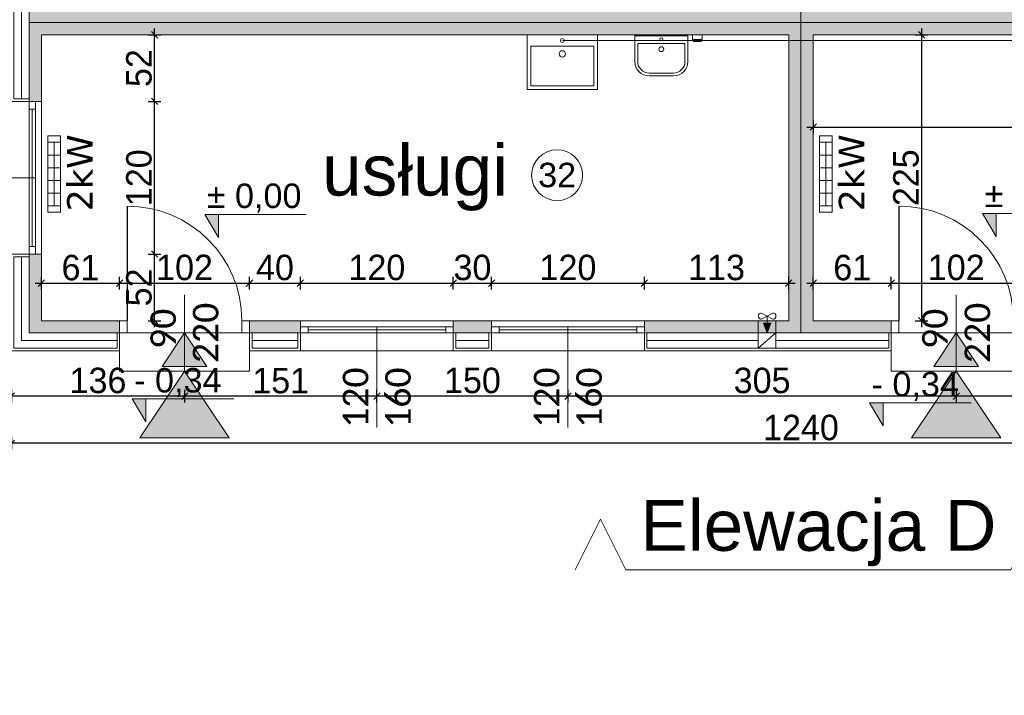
# Model space of a CAD drawing. Header units: millimetres. Extents: x 1962 to 3194, y -795 to -219.
# Tile 114 of 256: x 2515.52 to 2523.25, y -578.22 to -572.91. Entities that reach past the tile are written whole.
import ezdxf

# ---------------------------------------------------------------- set-up
doc = ezdxf.new("R2010")
doc.units = ezdxf.units.MM
doc.layers.get('0').update_dxf_attribs({"lineweight": 5})
doc.layers.get('Defpoints').update_dxf_attribs({"lineweight": 9})
for name, color, linetype, lineweight in [('A_hatch nawierzchnia', 253, 'Continuous', 9), ('A_obiekty kontenery', 152, 'Continuous', 9), ('A_obiekty kontenery elewacja', 62, 'Continuous', 9), ('A_obiekty kontenery izolacja', 213, 'BATTING', 9), ('A_obiekty kontenery opisy', 142, 'Continuous', 9), ('A_widok', 142, 'Continuous', 9), ('A_wymiary detale', 82, 'Continuous', 9), ('A_wyposażenie armatura sanitarna', 132, 'Continuous', 9), ('A_wyposażenie grzejniki elektr.', 22, 'Continuous', 9), ('A_wyposażenie kanalizacja', 32, 'Continuous', 9), ('A_wyposażenie stolarka', 16, 'Continuous', 9), ('A_wyposażenie wentylacja i klimatyzacja', 95, 'Continuous', 9)]:
    doc.layers.add(name, color=color, linetype=linetype, lineweight=lineweight)
doc.styles.get("Standard").update_dxf_attribs({"font": 'arial.ttf'})
doc.styles.add('wymiary pzt', font='txt')
doc.linetypes.add('BATTING', pattern='A,0.00254,-2.54,[134,ltypeshp.shx,S=2.54,R=0,X=-2.54,Y=0],-5.08,[134,ltypeshp.shx,S=2.54,R=180,X=2.54,Y=0],-2.54', length=10.16254)
doc.dimstyles.new('wymiary detale', dxfattribs={"dimtxt": 0.2, "dimasz": 0.05, "dimexe": 0.05, "dimexo": 0, "dimgap": 0.02, "dimtad": 1, "dimdec": 0, "dimlfac": 100, "dimzin": 0, "dimtxsty": 'wymiary pzt', "dimblk": 'OBLIQUE', "dimcen": 0.1, "dimdle": 0.05, "dimadec": 1, "dimazin": 0, "dimtfac": 1, "dimtmove": 0, "dimatfit": 3, "dimfxl": 0, "dimarcsym": 0})
pattern_1 = [(0, (0, 0), (0, 6.985), [5.08, -1.905]), (90, (0, 0), (-6.985, 4e-16), [5.08, -1.905])]

# ---------------------------------------------------------------- blocks, each defined once
blk = doc.blocks.new('zw$5BF2')
at = {"layer": 'A_obiekty kontenery opisy'}
h = blk.add_hatch(color=256, dxfattribs=at)
h.dxf.hatch_style = 1
h.paths.add_polyline_path([(-0.75, 0.5), (0, 0), (-0.75, -0.5)])
blk.add_lwpolyline([(-0.75, 0.5), (0, 0), (-0.75, -0.5)], close=True, dxfattribs=at)
blk = doc.blocks.new('zw$281D')
at = {"layer": 'A_wyposażenie armatura sanitarna'}
for p, q in [((-0.3203, -0.0375), (-0.3203, 0)), ((-0.3203, 0), (-0.2453, 0)), ((-0.2453, -0.0375), (-0.2453, 0)), ((0.2078, 0), (-0.2078, 0)), ((-0.2078, -0.21), (-0.2078, 0)), ((0.2078, -0.21), (0.2078, 0)), ((-0.3053, -0.0375), (-0.2603, -0.0375)), ((-0.3053, -0.0525), (-0.2603, -0.0525)), ((0.2078, -0.0075), (-0.2078, -0.0075)), ((0.1853, -0.0675), (-0.1853, -0.0675)), ((-0.1853, -0.21), (-0.1853, -0.0675)), ((0.1853, -0.21), (0.1853, -0.0675)), ((0.0953, -0.3), (-0.0953, -0.3)), ((0.0953, -0.3225), (-0.0953, -0.3225))]:
    blk.add_line(p, q, dxfattribs=at)
for centre, radius in [((0, -0.0338), 0.0112), ((0, -0.1125), 0.0188)]:
    blk.add_circle(centre, radius, dxfattribs=at)
for centre, radius, start, end in [((-0.3053, -0.0225), 0.015, 180, 270), ((-0.3053, -0.0375), 0.015, 180, 270), ((-0.2603, -0.0225), 0.015, 270, 0), ((-0.2603, -0.0375), 0.015, 270, 0), ((-0.0953, -0.21), 0.1125, 180, 270), ((-0.0953, -0.21), 0.09, 180, 270), ((0.0953, -0.21), 0.1125, 270, 0), ((0.0953, -0.21), 0.09, 270, 0)]:
    blk.add_arc(centre, radius, start, end, dxfattribs=at)
blk = doc.blocks.new('zw$6279')
at = {"layer": 'A_wyposażenie armatura sanitarna'}
for p, q in [((-0.2771, 0), (0.2771, 0)), ((-0.2771, -0.43), (-0.2771, 0)), ((0.2771, -0.43), (0.2771, 0)), ((-0.2471, -0.09), (0.2471, -0.09)), ((-0.2471, -0.4), (-0.2471, -0.09)), ((0.2471, -0.4), (0.2471, -0.09)), ((-0.2771, -0.43), (0.2771, -0.43)), ((-0.2471, -0.4), (0.2471, -0.4))]:
    blk.add_line(p, q, dxfattribs=at)
for centre, radius in [((0, -0.045), 0.015), ((0, -0.15), 0.025)]:
    blk.add_circle(centre, radius, dxfattribs=at)
blk = doc.blocks.new('zw$A959')
at = {"layer": 'A_wyposażenie wentylacja i klimatyzacja'}
h = blk.add_hatch(color=256, dxfattribs=at)
h.dxf.hatch_style = 1
h.paths.add_polyline_path([(-0.0983, -0.0187), (-0.07, -0.0187), (-0.0417, -0.0187), (-0.07, -0.096)])
for p, q in [((-0.07, 0.036), (-0.1095, 0.0566)), ((-0.07, 0.036), (-0.1095, 0.0154)), ((-0.07, 0.036), (-0.0305, 0.0566)), ((-0.07, 0.036), (-0.07, -0.0187)), ((-0.07, 0.036), (-0.0305, 0.0154)), ((-0.14, -0.096), (0, -0.096)), ((-0.14, -0.216), (0, -0.096))]:
    blk.add_line(p, q, dxfattribs=at)
blk.add_lwpolyline([(-0.14, -0.216), (0, -0.216), (0, 0), (-0.14, 0)], close=True, dxfattribs=at)
for points in [[(-0.07, -0.096), (-0.0983, -0.0187), (-0.07, -0.0187)], [(-0.07, -0.096), (-0.0417, -0.0187), (-0.07, -0.0187)]]:
    blk.add_lwpolyline(points, dxfattribs=at)
for centre, radius, start, end in [((-0.116, 0.036), 0.024, 133.81395, 226.18605), ((-0.1188, 0.0389), 0.02, 62.44719, 133.81395), ((-0.1188, 0.0331), 0.02, 226.18605, 297.55281), ((-0.0212, 0.0389), 0.02, 46.18605, 117.55281), ((-0.0212, 0.0331), 0.02, 242.44719, 313.81395), ((-0.024, 0.036), 0.024, 313.81395, 46.18605)]:
    blk.add_arc(centre, radius, start, end, dxfattribs=at)
blk = doc.blocks.new('zw$7565')
at = {"layer": 'A_wyposażenie grzejniki elektr.'}
for p, q in [((0, 0.25), (0.1, 0.25)), ((0.05, 0.25), (0.05, -0.25)), ((0, 0.15), (0.1, 0.15)), ((0, 0.05), (0.1, 0.05)), ((0, -0.05), (0.1, -0.05)), ((0, -0.15), (0.1, -0.15)), ((0, -0.25), (0.1, -0.25))]:
    blk.add_line(p, q, dxfattribs=at)
blk.add_lwpolyline([(0, -0.3), (0.1, -0.3), (0.1, 0.3), (0, 0.3)], close=True, dxfattribs=at)
at = {"layer": 'A_wyposażenie grzejniki elektr.', "insert": (0.2512, 0.01), "char_height": 0.2, "width": 0.872235, "attachment_point": 5, "rotation": 90, "style": 'wymiary pzt'}
blk.add_mtext('{\\fVerdana|b0|i0|c238|p34;2kW}', dxfattribs=at)
blk = doc.blocks.new('zw$EC30')
at = {"layer": 'A_hatch nawierzchnia'}
h = blk.add_hatch(color=256, dxfattribs=at)
h.dxf.hatch_style = 1
h.paths.add_polyline_path([(-12.256, -45.99), (-6.198, -45.99), (-6.198, -45.894), (-12.16, -45.894), (-12.16, -45.236), (-12.256, -45.236)])
h = blk.add_hatch(color=256, dxfattribs=at)
h.dxf.hatch_style = 1
h.paths.add_polyline_path([(-0.14, -45.99), (-0.14, -45.686), (-0.236, -45.686), (-0.236, -45.894), (-6.198, -45.894), (-6.198, -45.99)])
h = blk.add_hatch(color=256, dxfattribs=at)
h.dxf.hatch_style = 1
h.paths.add_polyline_path([(-12.256, -46.609), (-12.256, -45.99), (-6.198, -45.99), (-6.198, -48.428), (-7.427, -48.428), (-7.427, -48.332), (-6.294, -48.332), (-6.294, -46.086), (-12.16, -46.086), (-12.16, -46.609)])
h.paths.add_polyline_path([(-12.16, -48.332), (-11.547, -48.332), (-11.547, -48.428), (-12.256, -48.428), (-12.256, -47.809), (-12.16, -47.809)])
h = blk.add_hatch(color=256, dxfattribs=at)
h.dxf.hatch_style = 1
h.paths.add_polyline_path([(-6.198, -48.428), (-6.198, -45.99), (-0.14, -45.99), (-0.14, -48.428), (-1.369, -48.428), (-1.369, -48.332), (-0.236, -48.332), (-0.236, -46.086), (-6.102, -46.086), (-6.102, -48.332), (-5.489, -48.332), (-5.489, -48.428)])
h = blk.add_hatch(color=256, dxfattribs=at)
h.dxf.hatch_style = 1
h.paths.add_polyline_path([(-10.127, -48.428), (-10.127, -48.332), (-10.527, -48.332), (-10.527, -48.428)])
h = blk.add_hatch(color=256, dxfattribs=at)
h.dxf.hatch_style = 1
h.paths.add_polyline_path([(-8.627, -48.428), (-8.627, -48.332), (-8.927, -48.332), (-8.927, -48.428)])
at = {"layer": 'A_obiekty kontenery'}
for p, q in [((-12.16, -46.609), (-12.256, -46.609)), ((-12.16, -46.609), (-12.16, -47.809)), ((-12.16, -47.809), (-12.256, -47.809)), ((-11.547, -48.428), (-11.547, -48.332)), ((-11.547, -48.332), (-11.547, -48.428)), ((-10.527, -48.428), (-10.527, -48.332)), ((-10.527, -48.332), (-10.527, -48.428)), ((-10.127, -48.332), (-10.127, -48.428)), ((-8.927, -48.332), (-8.927, -48.428)), ((-8.627, -48.332), (-8.627, -48.428)), ((-7.427, -48.332), (-7.427, -48.428)), ((-5.489, -48.428), (-5.489, -48.332)), ((-5.489, -48.332), (-5.489, -48.428)), ((-10.127, -48.568), (-8.927, -48.568)), ((-8.627, -48.568), (-7.427, -48.568))]:
    blk.add_line(p, q, dxfattribs=at)
for points in [[(-6.198, -43.648), (-6.198, -43.552), (-12.256, -43.552), (-12.256, -45.99), (-6.198, -45.99), (-6.198, -45.894)], [(-6.198, -45.894), (-6.198, -45.99), (-0.14, -45.99), (-0.14, -43.552), (-3.988, -43.552)], [(-10.527, -48.332), (-6.294, -48.332), (-6.294, -46.086), (-12.16, -46.086), (-12.16, -46.609)], [(-4.469, -48.332), (-0.236, -48.332), (-0.236, -46.086), (-6.102, -46.086), (-6.102, -48.332), (-5.489, -48.332)], [(-12.16, -47.809), (-12.16, -48.332), (-11.547, -48.332)]]:
    blk.add_lwpolyline(points, dxfattribs=at)
for points in [[(-12.256, -48.428), (-6.198, -48.428), (-6.198, -45.99), (-12.256, -45.99)], [(-6.198, -48.428), (-0.14, -48.428), (-0.14, -45.99), (-6.198, -45.99)], [(-11.547, -48.428), (-10.527, -48.428), (-10.527, -48.728), (-11.547, -48.728)], [(-5.489, -48.428), (-4.469, -48.428), (-4.469, -48.728), (-5.489, -48.728)]]:
    blk.add_lwpolyline(points, close=True, dxfattribs=at)
at = {"layer": 'A_obiekty kontenery elewacja'}
for points in [[(-12.256, -45.236), (-12.396, -45.236), (-12.396, -46.609), (-12.256, -46.609)], [(-12.256, -45.256), (-12.376, -45.256), (-12.376, -46.589), (-12.256, -46.589)], [(-12.256, -47.809), (-12.396, -47.809), (-12.396, -48.568), (-11.547, -48.568), (-11.547, -48.428)], [(-12.256, -47.829), (-12.376, -47.829), (-12.376, -48.548), (-11.567, -48.548), (-11.567, -48.428)], [(-10.527, -48.428), (-10.527, -48.568), (-10.127, -48.568), (-10.127, -48.428)], [(-10.507, -48.428), (-10.507, -48.548), (-10.147, -48.548), (-10.147, -48.428)], [(-8.927, -48.428), (-8.927, -48.568), (-8.627, -48.568), (-8.627, -48.428)], [(-8.907, -48.428), (-8.907, -48.548), (-8.647, -48.548), (-8.647, -48.428)], [(-7.427, -48.428), (-7.427, -48.568), (-5.489, -48.568), (-5.489, -48.428)], [(-7.407, -48.428), (-7.407, -48.548), (-5.509, -48.548), (-5.509, -48.428)]]:
    blk.add_lwpolyline(points, dxfattribs=at)
at = {"layer": 'A_obiekty kontenery izolacja', "ltscale": 0.01}
for points in [[(-12.316, -45.904), (-12.316, -46.589)], [(-12.316, -47.829), (-12.316, -48.488), (-11.567, -48.488)], [(-10.507, -48.488), (-10.147, -48.488)], [(-8.907, -48.488), (-8.647, -48.488)], [(-7.407, -48.488), (-6.534, -48.488)], [(-6.394, -48.488), (-5.509, -48.488)]]:
    blk.add_lwpolyline(points, dxfattribs=at)
at = {"layer": 'A_obiekty kontenery opisy'}
blk.add_lwpolyline([(-7.9715, -50.2901), (-7.7715, -49.8901), (-7.5715, -50.2901), (-4.5513, -50.2901), (-4.3513, -49.8901), (-4.1513, -50.2901)], dxfattribs=at)
at = {"layer": 'A_wyposażenie kanalizacja'}
blk.add_line((-8.0711, -46.131), (-0.135, -46.131), dxfattribs=at)
at = {"layer": 'A_wyposażenie stolarka'}
for p, q in [((-12.232, -47.749), (-12.232, -46.669)), ((-12.208, -47.209), (-13.0002, -47.209)), ((-11.037, -48.728), (-11.037, -48.128)), ((-4.979, -48.728), (-4.979, -48.128)), ((-9.527, -48.38), (-9.527, -49.1722)), ((-8.027, -48.38), (-8.027, -49.1722)), ((-8.987, -48.404), (-10.067, -48.404)), ((-7.487, -48.404), (-8.567, -48.404))]:
    blk.add_line(p, q, dxfattribs=at)
for points in [[(-12.256, -46.609), (-12.208, -46.609), (-12.208, -47.809), (-12.256, -47.809)], [(-12.256, -46.609), (-12.208, -46.609), (-12.208, -46.669), (-12.256, -46.669)], [(-12.256, -47.809), (-12.208, -47.809), (-12.208, -47.749), (-12.256, -47.749)], [(-11.547, -48.428), (-11.487, -48.428), (-11.487, -48.332), (-11.547, -48.332)], [(-10.587, -48.428), (-10.527, -48.428), (-10.527, -48.332), (-10.587, -48.332)], [(-10.127, -48.428), (-10.127, -48.38), (-8.927, -48.38), (-8.927, -48.428)], [(-10.127, -48.428), (-10.127, -48.38), (-10.067, -48.38), (-10.067, -48.428)], [(-8.927, -48.428), (-8.927, -48.38), (-8.987, -48.38), (-8.987, -48.428)], [(-8.627, -48.428), (-8.627, -48.38), (-7.427, -48.38), (-7.427, -48.428)], [(-8.627, -48.428), (-8.627, -48.38), (-8.567, -48.38), (-8.567, -48.428)], [(-7.427, -48.428), (-7.427, -48.38), (-7.487, -48.38), (-7.487, -48.428)], [(-5.489, -48.428), (-5.429, -48.428), (-5.429, -48.332), (-5.489, -48.332)]]:
    blk.add_lwpolyline(points, close=True, dxfattribs=at)
at = {"layer": 'A_wyposażenie stolarka', "const_width": 0.01}
for points in [[(-11.487, -48.332), (-11.487, -47.432)], [(-5.429, -48.332), (-5.429, -47.432)]]:
    blk.add_lwpolyline(points, dxfattribs=at)
at = {"layer": 'A_wyposażenie stolarka'}
for centre in [(-11.487, -48.332), (-5.429, -48.332)]:
    blk.add_arc(centre, 0.9, 0, 90, dxfattribs=at)
at = {"layer": 'A_obiekty kontenery', "xscale": 0.6999999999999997, "yscale": 0.6999999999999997, "zscale": 0.6999999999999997, "rotation": 90.00000000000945}
for p in [(-11.037, -48.728), (-4.979, -48.728)]:
    blk.add_blockref('zw$5BF2', p, dxfattribs=at)
at = {"layer": 'A_obiekty kontenery elewacja'}
blk.add_blockref('zw$6279', (-8.0711, -46.086), dxfattribs=at)
at = {"layer": 'A_wyposażenie armatura sanitarna', "xscale": -1}
blk.add_blockref('zw$281D', (-7.294, -46.086), dxfattribs=at)
at = {"layer": 'A_wyposażenie grzejniki elektr.'}
for p in [(-12.11, -47.1805), (-6.052, -47.1805)]:
    blk.add_blockref('zw$7565', p, dxfattribs=at)
at = {"layer": 'A_wyposażenie wentylacja i klimatyzacja'}
blk.add_blockref('zw$A959', (-6.394, -48.332), dxfattribs=at)
at = {"layer": 'A_obiekty kontenery opisy', "char_height": 0.4, "width": 5.866, "attachment_point": 5}
for s, insert in [('usługi', (-9.227, -47.209)), ('Elewacja D', (-6.0614, -50.0002))]:
    blk.add_mtext(s, dxfattribs=dict(at, insert=insert))
at = {"layer": 'A_wyposażenie stolarka', "char_height": 0.2, "width": 0.488349, "attachment_point": 5, "rotation": 90, "style": 'wymiary pzt'}
for s, insert in [('{\\fCalibri|b0|i0|c238|p34;\\W0.90929; }{\\fCalibri|b0|i0|c238|p34;90}\\P{\\fCalibri|b0|i0|c238|p34;220}', (-11.037, -48.428)), ('{\\fCalibri|b0|i0|c238|p34;\\W0.90929; }{\\fCalibri|b0|i0|c238|p34;90}\\P{\\fCalibri|b0|i0|c238|p34;220}', (-4.979, -48.428)), ('{\\fCalibri|b0|i0|c238|p34;120}\\P{\\fCalibri|b0|i0|c238|p34;160}', (-9.527, -48.9362)), ('{\\fCalibri|b0|i0|c238|p34;120}\\P{\\fCalibri|b0|i0|c238|p34;160}', (-8.027, -48.9362))]:
    blk.add_mtext(s, dxfattribs=dict(at, insert=insert))
blk = doc.blocks.new('_Oblique')
at = {"color": 0, "linetype": 'ByBlock', "lineweight": -2}
blk.add_line((-0.5, -0.5), (0.5, 0.5), dxfattribs=at)
blk = doc.blocks.new('*D1023')
at = {"layer": 'A_wymiary detale', "color": 0, "lineweight": -2}
for p, q in [((2522.8693, -575.8193), (2522.8693, -575.9193)), ((2524.3793, -575.9193), (2524.3793, -575.8193)), ((2524.4293, -575.8693), (2522.8193, -575.8693))]:
    blk.add_line(p, q, dxfattribs=at)
at = {"layer": 'Defpoints', "color": 0}
for p in [(2522.8693, -575.6726), (2522.8693, -575.8693), (2524.3793, -576.1168)]:
    blk.add_point(p, dxfattribs=at)
at = {"layer": 'A_wymiary detale', "color": 0, "lineweight": -2, "xscale": 0.05, "yscale": 0.05, "zscale": 0.05, "rotation": 180}
blk.add_blockref('_Oblique', (2522.8693, -575.8693), dxfattribs=at)
at = {"layer": 'A_wymiary detale', "color": 0, "lineweight": -2, "xscale": 0.05, "yscale": 0.05, "zscale": 0.05}
blk.add_blockref('_Oblique', (2524.3793, -575.8693), dxfattribs=at)
at = {"layer": 'A_wymiary detale', "color": 0, "insert": (2523.6243, -575.7483), "char_height": 0.2, "attachment_point": 5, "style": 'wymiary pzt'}
blk.add_mtext('151', dxfattribs=at)
blk = doc.blocks.new('*D1024')
at = {"layer": 'A_wymiary detale', "color": 0, "lineweight": -2}
for p, q in [((2519.8213, -575.8193), (2519.8213, -575.9193)), ((2522.8693, -575.8193), (2522.8693, -575.9193)), ((2522.9193, -575.8693), (2519.7713, -575.8693))]:
    blk.add_line(p, q, dxfattribs=at)
at = {"layer": 'Defpoints', "color": 0}
for p in [(2519.8213, -575.3246), (2522.8693, -575.6726), (2519.8213, -575.8693)]:
    blk.add_point(p, dxfattribs=at)
at = {"layer": 'A_wymiary detale', "color": 0, "lineweight": -2, "xscale": 0.05, "yscale": 0.05, "zscale": 0.05, "rotation": 180}
blk.add_blockref('_Oblique', (2519.8213, -575.8693), dxfattribs=at)
at = {"layer": 'A_wymiary detale', "color": 0, "lineweight": -2, "xscale": 0.05, "yscale": 0.05, "zscale": 0.05}
blk.add_blockref('_Oblique', (2522.8693, -575.8693), dxfattribs=at)
at = {"layer": 'A_wymiary detale', "color": 0, "insert": (2521.3453, -575.7472), "char_height": 0.2, "attachment_point": 5, "style": 'wymiary pzt'}
blk.add_mtext('305', dxfattribs=at)
blk = doc.blocks.new('*D1025')
at = {"layer": 'A_wymiary detale', "color": 0, "lineweight": -2}
for p, q in [((2518.3213, -575.9193), (2518.3213, -575.8193)), ((2519.8213, -575.8193), (2519.8213, -575.9193)), ((2519.8713, -575.8693), (2518.2713, -575.8693))]:
    blk.add_line(p, q, dxfattribs=at)
at = {"layer": 'Defpoints', "color": 0}
for p in [(2519.8213, -575.3246), (2518.3213, -575.8693), (2518.3213, -576.1168)]:
    blk.add_point(p, dxfattribs=at)
at = {"layer": 'A_wymiary detale', "color": 0, "lineweight": -2, "xscale": 0.05, "yscale": 0.05, "zscale": 0.05, "rotation": 180}
blk.add_blockref('_Oblique', (2518.3213, -575.8693), dxfattribs=at)
at = {"layer": 'A_wymiary detale', "color": 0, "lineweight": -2, "xscale": 0.05, "yscale": 0.05, "zscale": 0.05}
blk.add_blockref('_Oblique', (2519.8213, -575.8693), dxfattribs=at)
at = {"layer": 'A_wymiary detale', "color": 0, "insert": (2519.0713, -575.7472), "char_height": 0.2, "attachment_point": 5, "style": 'wymiary pzt'}
blk.add_mtext('150', dxfattribs=at)
blk = doc.blocks.new('*D1026')
at = {"layer": 'A_wymiary detale', "color": 0, "lineweight": -2}
for p, q in [((2516.8113, -575.8193), (2516.8113, -575.9193)), ((2518.3213, -575.9193), (2518.3213, -575.8193)), ((2518.3713, -575.8693), (2516.7613, -575.8693))]:
    blk.add_line(p, q, dxfattribs=at)
at = {"layer": 'Defpoints', "color": 0}
for p in [(2516.8113, -575.6726), (2516.8113, -575.8693), (2518.3213, -576.1168)]:
    blk.add_point(p, dxfattribs=at)
at = {"layer": 'A_wymiary detale', "color": 0, "lineweight": -2, "xscale": 0.05, "yscale": 0.05, "zscale": 0.05, "rotation": 180}
blk.add_blockref('_Oblique', (2516.8113, -575.8693), dxfattribs=at)
at = {"layer": 'A_wymiary detale', "color": 0, "lineweight": -2, "xscale": 0.05, "yscale": 0.05, "zscale": 0.05}
blk.add_blockref('_Oblique', (2518.3213, -575.8693), dxfattribs=at)
at = {"layer": 'A_wymiary detale', "color": 0, "insert": (2517.5663, -575.7483), "char_height": 0.2, "attachment_point": 5, "style": 'wymiary pzt'}
blk.add_mtext('151', dxfattribs=at)
blk = doc.blocks.new('*D1027')
at = {"layer": 'A_wymiary detale', "color": 0, "lineweight": -2}
for p, q in [((2515.4523, -575.8193), (2515.4523, -575.9193)), ((2516.8113, -575.8193), (2516.8113, -575.9193)), ((2516.8613, -575.8693), (2515.4023, -575.8693))]:
    blk.add_line(p, q, dxfattribs=at)
at = {"layer": 'Defpoints', "color": 0}
for p in [(2515.4523, -575.5126), (2516.8113, -575.6726), (2515.4523, -575.8693)]:
    blk.add_point(p, dxfattribs=at)
at = {"layer": 'A_wymiary detale', "color": 0, "lineweight": -2, "xscale": 0.05, "yscale": 0.05, "zscale": 0.05, "rotation": 180}
blk.add_blockref('_Oblique', (2515.4523, -575.8693), dxfattribs=at)
at = {"layer": 'A_wymiary detale', "color": 0, "lineweight": -2, "xscale": 0.05, "yscale": 0.05, "zscale": 0.05}
blk.add_blockref('_Oblique', (2516.8113, -575.8693), dxfattribs=at)
at = {"layer": 'A_wymiary detale', "color": 0, "insert": (2516.1318, -575.7472), "char_height": 0.2, "attachment_point": 5, "style": 'wymiary pzt'}
blk.add_mtext('136', dxfattribs=at)
blk = doc.blocks.new('*D1029')
at = {"layer": 'A_wymiary detale', "color": 0, "lineweight": -2}
for p, q in [((2515.4523, -576.1889), (2515.4523, -576.2889)), ((2527.8483, -576.1889), (2527.8483, -576.2889)), ((2527.8983, -576.2389), (2515.4023, -576.2389))]:
    blk.add_line(p, q, dxfattribs=at)
at = {"layer": 'Defpoints', "color": 0}
for p in [(2515.4523, -575.5126), (2527.8483, -575.5126), (2515.4523, -576.2389)]:
    blk.add_point(p, dxfattribs=at)
at = {"layer": 'A_wymiary detale', "color": 0, "lineweight": -2, "xscale": 0.05, "yscale": 0.05, "zscale": 0.05, "rotation": 180}
blk.add_blockref('_Oblique', (2515.4523, -576.2389), dxfattribs=at)
at = {"layer": 'A_wymiary detale', "color": 0, "lineweight": -2, "xscale": 0.05, "yscale": 0.05, "zscale": 0.05}
blk.add_blockref('_Oblique', (2527.8483, -576.2389), dxfattribs=at)
at = {"layer": 'A_wymiary detale', "color": 0, "insert": (2521.6503, -576.1168), "char_height": 0.2, "attachment_point": 5, "style": 'wymiary pzt'}
blk.add_mtext('1240', dxfattribs=at)
blk = doc.blocks.new('*D1050')
at = {"layer": 'A_wymiary detale', "color": 0, "lineweight": -2}
for p, q in [((2515.6383, -574.9816), (2516.3513, -574.9816)), ((2515.6883, -575.0316), (2515.6883, -574.9316)), ((2516.3013, -575.0316), (2516.3013, -574.9316))]:
    blk.add_line(p, q, dxfattribs=at)
at = {"layer": 'Defpoints', "color": 0}
for p in [(2516.3013, -574.9816), (2515.6883, -575.2766), (2516.3013, -575.2766)]:
    blk.add_point(p, dxfattribs=at)
at = {"layer": 'A_wymiary detale', "color": 0, "lineweight": -2, "xscale": 0.05, "yscale": 0.05, "zscale": 0.05, "rotation": 180}
blk.add_blockref('_Oblique', (2515.6883, -574.9816), dxfattribs=at)
at = {"layer": 'A_wymiary detale', "color": 0, "lineweight": -2, "xscale": 0.05, "yscale": 0.05, "zscale": 0.05}
blk.add_blockref('_Oblique', (2516.3013, -574.9816), dxfattribs=at)
at = {"layer": 'A_wymiary detale', "color": 0, "insert": (2515.9948, -574.8606), "char_height": 0.2, "attachment_point": 5, "style": 'wymiary pzt'}
blk.add_mtext('61', dxfattribs=at)
blk = doc.blocks.new('*D1051')
at = {"layer": 'A_wymiary detale', "color": 0, "lineweight": -2}
for p, q in [((2516.2513, -574.9816), (2517.3713, -574.9816)), ((2516.3013, -575.0316), (2516.3013, -574.9316)), ((2517.3213, -575.0316), (2517.3213, -574.9316))]:
    blk.add_line(p, q, dxfattribs=at)
at = {"layer": 'Defpoints', "color": 0}
for p in [(2517.3213, -574.9816), (2516.3013, -575.2766), (2517.3213, -575.2766)]:
    blk.add_point(p, dxfattribs=at)
at = {"layer": 'A_wymiary detale', "color": 0, "lineweight": -2, "xscale": 0.05, "yscale": 0.05, "zscale": 0.05, "rotation": 180}
blk.add_blockref('_Oblique', (2516.3013, -574.9816), dxfattribs=at)
at = {"layer": 'A_wymiary detale', "color": 0, "lineweight": -2, "xscale": 0.05, "yscale": 0.05, "zscale": 0.05}
blk.add_blockref('_Oblique', (2517.3213, -574.9816), dxfattribs=at)
at = {"layer": 'A_wymiary detale', "color": 0, "insert": (2516.8113, -574.8595), "char_height": 0.2, "attachment_point": 5, "style": 'wymiary pzt'}
blk.add_mtext('102', dxfattribs=at)
blk = doc.blocks.new('*D1052')
at = {"layer": 'A_wymiary detale', "color": 0, "lineweight": -2}
for p, q in [((2517.2713, -574.9816), (2517.7713, -574.9816)), ((2517.3213, -575.0316), (2517.3213, -574.9316)), ((2517.7213, -575.0316), (2517.7213, -574.9316))]:
    blk.add_line(p, q, dxfattribs=at)
at = {"layer": 'Defpoints', "color": 0}
for p in [(2517.7213, -574.9816), (2517.3213, -575.2766), (2517.7213, -575.2766)]:
    blk.add_point(p, dxfattribs=at)
at = {"layer": 'A_wymiary detale', "color": 0, "lineweight": -2, "xscale": 0.05, "yscale": 0.05, "zscale": 0.05, "rotation": 180}
blk.add_blockref('_Oblique', (2517.3213, -574.9816), dxfattribs=at)
at = {"layer": 'A_wymiary detale', "color": 0, "lineweight": -2, "xscale": 0.05, "yscale": 0.05, "zscale": 0.05}
blk.add_blockref('_Oblique', (2517.7213, -574.9816), dxfattribs=at)
at = {"layer": 'A_wymiary detale', "color": 0, "insert": (2517.5213, -574.8595), "char_height": 0.2, "attachment_point": 5, "style": 'wymiary pzt'}
blk.add_mtext('40', dxfattribs=at)
blk = doc.blocks.new('*D1053')
at = {"layer": 'A_wymiary detale', "color": 0, "lineweight": -2}
for p, q in [((2517.6713, -574.9816), (2518.9713, -574.9816)), ((2517.7213, -575.0316), (2517.7213, -574.9316)), ((2518.9213, -575.0316), (2518.9213, -574.9316))]:
    blk.add_line(p, q, dxfattribs=at)
at = {"layer": 'Defpoints', "color": 0}
for p in [(2518.9213, -574.9816), (2517.7213, -575.2766), (2518.9213, -575.2766)]:
    blk.add_point(p, dxfattribs=at)
at = {"layer": 'A_wymiary detale', "color": 0, "lineweight": -2, "xscale": 0.05, "yscale": 0.05, "zscale": 0.05, "rotation": 180}
blk.add_blockref('_Oblique', (2517.7213, -574.9816), dxfattribs=at)
at = {"layer": 'A_wymiary detale', "color": 0, "lineweight": -2, "xscale": 0.05, "yscale": 0.05, "zscale": 0.05}
blk.add_blockref('_Oblique', (2518.9213, -574.9816), dxfattribs=at)
at = {"layer": 'A_wymiary detale', "color": 0, "insert": (2518.3213, -574.8595), "char_height": 0.2, "attachment_point": 5, "style": 'wymiary pzt'}
blk.add_mtext('120', dxfattribs=at)
blk = doc.blocks.new('*D1054')
at = {"layer": 'A_wymiary detale', "color": 0, "lineweight": -2}
for p, q in [((2518.8713, -574.9816), (2519.2713, -574.9816)), ((2518.9213, -575.0316), (2518.9213, -574.9316)), ((2519.2213, -575.0316), (2519.2213, -574.9316))]:
    blk.add_line(p, q, dxfattribs=at)
at = {"layer": 'Defpoints', "color": 0}
for p in [(2519.2213, -574.9816), (2518.9213, -575.2766), (2519.2213, -575.2766)]:
    blk.add_point(p, dxfattribs=at)
at = {"layer": 'A_wymiary detale', "color": 0, "lineweight": -2, "xscale": 0.05, "yscale": 0.05, "zscale": 0.05, "rotation": 180}
blk.add_blockref('_Oblique', (2518.9213, -574.9816), dxfattribs=at)
at = {"layer": 'A_wymiary detale', "color": 0, "lineweight": -2, "xscale": 0.05, "yscale": 0.05, "zscale": 0.05}
blk.add_blockref('_Oblique', (2519.2213, -574.9816), dxfattribs=at)
at = {"layer": 'A_wymiary detale', "color": 0, "insert": (2519.0713, -574.8595), "char_height": 0.2, "attachment_point": 5, "style": 'wymiary pzt'}
blk.add_mtext('30', dxfattribs=at)
blk = doc.blocks.new('*D1055')
at = {"layer": 'A_wymiary detale', "color": 0, "lineweight": -2}
for p, q in [((2519.1713, -574.9816), (2520.4713, -574.9816)), ((2519.2213, -575.0316), (2519.2213, -574.9316)), ((2520.4213, -575.0316), (2520.4213, -574.9316))]:
    blk.add_line(p, q, dxfattribs=at)
at = {"layer": 'Defpoints', "color": 0}
for p in [(2520.4213, -574.9816), (2519.2213, -575.2766), (2520.4213, -575.2766)]:
    blk.add_point(p, dxfattribs=at)
at = {"layer": 'A_wymiary detale', "color": 0, "lineweight": -2, "xscale": 0.05, "yscale": 0.05, "zscale": 0.05, "rotation": 180}
blk.add_blockref('_Oblique', (2519.2213, -574.9816), dxfattribs=at)
at = {"layer": 'A_wymiary detale', "color": 0, "lineweight": -2, "xscale": 0.05, "yscale": 0.05, "zscale": 0.05}
blk.add_blockref('_Oblique', (2520.4213, -574.9816), dxfattribs=at)
at = {"layer": 'A_wymiary detale', "color": 0, "insert": (2519.8213, -574.8595), "char_height": 0.2, "attachment_point": 5, "style": 'wymiary pzt'}
blk.add_mtext('120', dxfattribs=at)
blk = doc.blocks.new('*D1056')
at = {"layer": 'A_wymiary detale', "color": 0, "lineweight": -2}
for p, q in [((2520.3713, -574.9816), (2521.6043, -574.9816)), ((2520.4213, -575.0316), (2520.4213, -574.9316)), ((2521.5543, -575.0316), (2521.5543, -574.9316))]:
    blk.add_line(p, q, dxfattribs=at)
at = {"layer": 'Defpoints', "color": 0}
for p in [(2521.5543, -574.9816), (2520.4213, -575.2766), (2521.5543, -575.2766)]:
    blk.add_point(p, dxfattribs=at)
at = {"layer": 'A_wymiary detale', "color": 0, "lineweight": -2, "xscale": 0.05, "yscale": 0.05, "zscale": 0.05, "rotation": 180}
blk.add_blockref('_Oblique', (2520.4213, -574.9816), dxfattribs=at)
at = {"layer": 'A_wymiary detale', "color": 0, "lineweight": -2, "xscale": 0.05, "yscale": 0.05, "zscale": 0.05}
blk.add_blockref('_Oblique', (2521.5543, -574.9816), dxfattribs=at)
at = {"layer": 'A_wymiary detale', "color": 0, "insert": (2520.9878, -574.8595), "char_height": 0.2, "attachment_point": 5, "style": 'wymiary pzt'}
blk.add_mtext('113', dxfattribs=at)
blk = doc.blocks.new('*D1057')
at = {"layer": 'A_wymiary detale', "color": 0, "lineweight": -2}
for p, q in [((2521.6963, -574.9816), (2522.4093, -574.9816)), ((2521.7463, -575.0316), (2521.7463, -574.9316)), ((2522.3593, -575.0316), (2522.3593, -574.9316))]:
    blk.add_line(p, q, dxfattribs=at)
at = {"layer": 'Defpoints', "color": 0}
for p in [(2522.3593, -574.9816), (2521.7463, -575.2766), (2522.3593, -575.2766)]:
    blk.add_point(p, dxfattribs=at)
at = {"layer": 'A_wymiary detale', "color": 0, "lineweight": -2, "xscale": 0.05, "yscale": 0.05, "zscale": 0.05, "rotation": 180}
blk.add_blockref('_Oblique', (2521.7463, -574.9816), dxfattribs=at)
at = {"layer": 'A_wymiary detale', "color": 0, "lineweight": -2, "xscale": 0.05, "yscale": 0.05, "zscale": 0.05}
blk.add_blockref('_Oblique', (2522.3593, -574.9816), dxfattribs=at)
at = {"layer": 'A_wymiary detale', "color": 0, "insert": (2522.0528, -574.8606), "char_height": 0.2, "attachment_point": 5, "style": 'wymiary pzt'}
blk.add_mtext('61', dxfattribs=at)
blk = doc.blocks.new('*D1058')
at = {"layer": 'A_wymiary detale', "color": 0, "lineweight": -2}
for p, q in [((2522.3093, -574.9816), (2523.4293, -574.9816)), ((2522.3593, -575.0316), (2522.3593, -574.9316)), ((2523.3793, -575.0316), (2523.3793, -574.9316))]:
    blk.add_line(p, q, dxfattribs=at)
at = {"layer": 'Defpoints', "color": 0}
for p in [(2523.3793, -574.9816), (2522.3593, -575.2766), (2523.3793, -575.2766)]:
    blk.add_point(p, dxfattribs=at)
at = {"layer": 'A_wymiary detale', "color": 0, "lineweight": -2, "xscale": 0.05, "yscale": 0.05, "zscale": 0.05, "rotation": 180}
blk.add_blockref('_Oblique', (2522.3593, -574.9816), dxfattribs=at)
at = {"layer": 'A_wymiary detale', "color": 0, "lineweight": -2, "xscale": 0.05, "yscale": 0.05, "zscale": 0.05}
blk.add_blockref('_Oblique', (2523.3793, -574.9816), dxfattribs=at)
at = {"layer": 'A_wymiary detale', "color": 0, "insert": (2522.8693, -574.8595), "char_height": 0.2, "attachment_point": 5, "style": 'wymiary pzt'}
blk.add_mtext('102', dxfattribs=at)
blk = doc.blocks.new('*D1064')
at = {"layer": 'A_wymiary detale', "color": 0, "lineweight": -2}
for p, q in [((2516.5263, -574.7536), (2516.6263, -574.7536)), ((2516.5763, -575.3266), (2516.5763, -574.7036)), ((2516.5263, -575.2766), (2516.6263, -575.2766))]:
    blk.add_line(p, q, dxfattribs=at)
at = {"layer": 'Defpoints', "color": 0}
for p in [(2515.6883, -574.7536), (2516.5763, -574.7536), (2515.6883, -575.2766)]:
    blk.add_point(p, dxfattribs=at)
at = {"layer": 'A_wymiary detale', "color": 0, "lineweight": -2, "xscale": 0.05, "yscale": 0.05, "zscale": 0.05}
for p, rotation in [((2516.5763, -574.7536), 90), ((2516.5763, -575.2766), 270)]:
    blk.add_blockref('_Oblique', p, dxfattribs=dict(at, rotation=rotation))
at = {"layer": 'A_wymiary detale', "color": 0, "insert": (2516.4542, -575.0151), "char_height": 0.2, "attachment_point": 5, "rotation": 90, "style": 'wymiary pzt'}
blk.add_mtext('52', dxfattribs=at)
blk = doc.blocks.new('*D1065')
at = {"layer": 'A_wymiary detale', "color": 0, "lineweight": -2}
for p, q in [((2516.5763, -574.8036), (2516.5763, -573.5036)), ((2516.5263, -573.5536), (2516.6263, -573.5536)), ((2516.5263, -574.7536), (2516.6263, -574.7536))]:
    blk.add_line(p, q, dxfattribs=at)
at = {"layer": 'Defpoints', "color": 0}
for p in [(2515.6883, -573.5536), (2516.5763, -573.5536), (2515.6883, -574.7536)]:
    blk.add_point(p, dxfattribs=at)
at = {"layer": 'A_wymiary detale', "color": 0, "lineweight": -2, "xscale": 0.05, "yscale": 0.05, "zscale": 0.05}
for p, rotation in [((2516.5763, -573.5536), 90), ((2516.5763, -574.7536), 270)]:
    blk.add_blockref('_Oblique', p, dxfattribs=dict(at, rotation=rotation))
at = {"layer": 'A_wymiary detale', "color": 0, "insert": (2516.4542, -574.1536), "char_height": 0.2, "attachment_point": 5, "rotation": 90, "style": 'wymiary pzt'}
blk.add_mtext('120', dxfattribs=at)
blk = doc.blocks.new('*D1066')
at = {"layer": 'A_wymiary detale', "color": 0, "lineweight": -2}
for p, q in [((2516.5263, -573.0306), (2516.6263, -573.0306)), ((2516.5763, -573.6036), (2516.5763, -572.9806)), ((2516.5263, -573.5536), (2516.6263, -573.5536))]:
    blk.add_line(p, q, dxfattribs=at)
at = {"layer": 'Defpoints', "color": 0}
for p in [(2515.6883, -573.0306), (2516.5763, -573.0306), (2515.6883, -573.5536)]:
    blk.add_point(p, dxfattribs=at)
at = {"layer": 'A_wymiary detale', "color": 0, "lineweight": -2, "xscale": 0.05, "yscale": 0.05, "zscale": 0.05}
for p, rotation in [((2516.5763, -573.0306), 90), ((2516.5763, -573.5536), 270)]:
    blk.add_blockref('_Oblique', p, dxfattribs=dict(at, rotation=rotation))
at = {"layer": 'A_wymiary detale', "color": 0, "insert": (2516.4542, -573.2921), "char_height": 0.2, "attachment_point": 5, "rotation": 90, "style": 'wymiary pzt'}
blk.add_mtext('52', dxfattribs=at)
blk = doc.blocks.new('*D1067')
at = {"layer": 'A_wymiary detale', "color": 0, "lineweight": -2}
for p, q in [((2522.5475, -573.0306), (2522.6475, -573.0306)), ((2522.5975, -572.9806), (2522.5975, -575.3266)), ((2522.5475, -575.2766), (2522.6475, -575.2766))]:
    blk.add_line(p, q, dxfattribs=at)
at = {"layer": 'Defpoints', "color": 0}
for p in [(2521.7463, -573.0306), (2521.7463, -575.2766), (2522.5975, -575.2766)]:
    blk.add_point(p, dxfattribs=at)
at = {"layer": 'A_wymiary detale', "color": 0, "lineweight": -2, "xscale": 0.05, "yscale": 0.05, "zscale": 0.05}
for p, rotation in [((2522.5975, -573.0306), 90), ((2522.5975, -575.2766), 270)]:
    blk.add_blockref('_Oblique', p, dxfattribs=dict(at, rotation=rotation))
at = {"layer": 'A_wymiary detale', "color": 0, "insert": (2522.4754, -574.1536), "char_height": 0.2, "attachment_point": 5, "rotation": 90, "style": 'wymiary pzt'}
blk.add_mtext('225', dxfattribs=at)
blk = doc.blocks.new('*D1068')
at = {"layer": 'A_wymiary detale', "color": 0, "lineweight": -2}
for p, q in [((2521.7463, -573.705), (2521.7463, -573.805)), ((2527.6123, -573.705), (2527.6123, -573.805)), ((2521.6963, -573.755), (2527.6623, -573.755))]:
    blk.add_line(p, q, dxfattribs=at)
at = {"layer": 'Defpoints', "color": 0}
for p in [(2521.7463, -573.0306), (2527.6123, -573.0306), (2527.6123, -573.755)]:
    blk.add_point(p, dxfattribs=at)
at = {"layer": 'A_wymiary detale', "color": 0, "lineweight": -2, "xscale": 0.05, "yscale": 0.05, "zscale": 0.05, "rotation": 180}
blk.add_blockref('_Oblique', (2521.7463, -573.755), dxfattribs=at)
at = {"layer": 'A_wymiary detale', "color": 0, "lineweight": -2, "xscale": 0.05, "yscale": 0.05, "zscale": 0.05}
blk.add_blockref('_Oblique', (2527.6123, -573.755), dxfattribs=at)
at = {"layer": 'A_wymiary detale', "color": 0, "insert": (2524.6793, -573.6329), "char_height": 0.2, "attachment_point": 5, "style": 'wymiary pzt'}
blk.add_mtext('587', dxfattribs=at)
blk = doc.blocks.new('zw$F2F7')
at = {"layer": 'A_wymiary detale'}
h = blk.add_hatch(color=256, dxfattribs=at)
h.dxf.hatch_style = 1
h.paths.add_polyline_path([(-0.1343, 0.2259), (0, 0), (0, 0.2259)])
blk.add_lwpolyline([(0.8621, 0.2259), (-0.1343, 0.2259), (0, 0), (0, 0.2259)], dxfattribs=at)
blk = doc.blocks.new('zw$6997')
at = {"layer": 'A_wymiary detale'}
h = blk.add_hatch(color=256, dxfattribs=at)
h.dxf.hatch_style = 1
h.paths.add_polyline_path([(0, 0), (-0.2625, 0.175), (-0.2625, -0.175)])
blk.add_lwpolyline([(0, 0), (-0.2625, 0.175), (-0.2625, -0.175)], close=True, dxfattribs=at)

msp = doc.modelspace()

# ---------------------------------------------------------------- hatches: boundary and pattern name
at = {"layer": 'A_obiekty kontenery'}
h = msp.add_hatch(dxfattribs=at)
h.set_pattern_fill('ANGLE', color=256)
h.set_pattern_definition(pattern_1)
h.paths.add_polyline_path([(2527.7083, -575.7846), (2527.7083, -573.3496), (2521.6533, -573.3496), (2521.6533, -574.1171), (2521.7633, -574.1171), (2521.7633, -573.4596), (2527.5983, -573.4596), (2527.5983, -575.6746), (2521.7633, -575.6746), (2521.7633, -575.0171), (2521.6533, -575.0171), (2521.6533, -575.7846)])
at = {"layer": 'A_widok'}
h = msp.add_hatch(dxfattribs=at)
h.set_pattern_fill('ANGLE', color=256)
h.set_pattern_definition(pattern_1)
h.paths.add_polyline_path([(2521.6533, -578.2196), (2521.6533, -575.7846), (2527.7083, -575.7846), (2527.7083, -576.2521), (2527.6533, -576.2521), (2527.5983, -576.2521), (2527.5983, -575.8946), (2526.8754, -575.8946), (2526.3212, -575.8946), (2521.7633, -575.8946), (2521.7633, -578.1096), (2522.7308, -578.1096), (2522.7308, -578.2196)])

# ---------------------------------------------------------------- linework, layer by layer
at = {"layer": 'A_wymiary detale'}
msp.add_circle((2519.7363, -574.1331), 0.2, dxfattribs=at)

# ---------------------------------------------------------------- block references
msp.add_blockref('zw$EC30', (2527.8483, -526.9446))
at = {"layer": 'A_wymiary detale', "xscale": 0.8, "yscale": 0.8, "zscale": 0.8}
for p in [(2517.0775, -574.6219), (2523.1836, -574.6144), (2516.5075, -576.071), (2522.2963, -576.102)]:
    msp.add_blockref('zw$F2F7', p, dxfattribs=at)
at = {"layer": 'A_wymiary detale', "rotation": 89.99999999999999}
for p in [(2516.8113, -575.3726), (2522.8693, -575.3726)]:
    msp.add_blockref('zw$6997', p, dxfattribs=at)

# ---------------------------------------------------------------- texts
at = {"layer": 'A_wymiary detale', "char_height": 0.192}
for s, insert, width, attachment_point in [('32', (2519.7363, -574.1331), 0.43823, 5), ('± 0,00', (2516.9857, -574.3131), 1.237928, 4), ('± 0,00', (2523.0918, -574.3055), 1.237928, 4), ('- 0,34', (2516.4158, -575.7622), 1.237928, 4), ('- 0,34', (2522.2046, -575.7932), 1.237928, 4)]:
    msp.add_mtext(s, dxfattribs=dict(at, insert=insert, width=width, attachment_point=attachment_point))

# ---------------------------------------------------------------- dimensions: what is measured, and where the dimension line sits
at = {"layer": 'A_wymiary detale'}
for base, p1, p2, angle, picture, middle in [((2516.5763, -573.0306), (2515.6883, -573.5536), (2515.6883, -573.0306), 90, '*D1066', (2516.4542, -573.2921)), ((2516.5763, -573.5536), (2515.6883, -574.7536), (2515.6883, -573.5536), 90, '*D1065', (2516.4542, -574.1536)), ((2518.3213, -575.8693), (2519.8213, -575.3246), (2518.3213, -576.1168), 180, '*D1025', (2519.0713, -575.7472)), ((2519.8213, -575.8693), (2522.8693, -575.6726), (2519.8213, -575.3246), 180, '*D1024', (2521.3453, -575.7472)), ((2515.4523, -575.8693), (2516.8113, -575.6726), (2515.4523, -575.5126), 180, '*D1027', (2516.1318, -575.7472)), ((2516.8113, -575.8693), (2518.3213, -576.1168), (2516.8113, -575.6726), 180, '*D1026', (2517.5663, -575.7483)), ((2522.8693, -575.8693), (2524.3793, -576.1168), (2522.8693, -575.6726), 180, '*D1023', (2523.6243, -575.7483))]:
    dim = msp.add_linear_dim(base=base, p1=p1, p2=p2, angle=angle, dimstyle='wymiary detale', override={"dimtmove": 1}, dxfattribs=at)
    dim.commit()
    dim.dimension.update_dxf_attribs({"geometry": picture, "text_midpoint": middle})
for p1, p2, distance, picture, middle in [((2521.7463, -573.0306), (2527.6123, -573.0306), -0.7243, '*D1068', (2524.6793, -573.6329)), ((2521.7463, -573.0306), (2521.7463, -575.2766), 0.8512, '*D1067', (2522.4754, -574.1536)), ((2515.6883, -575.2766), (2516.3013, -575.2766), 0.295, '*D1050', (2515.9948, -574.8606)), ((2515.6883, -575.2766), (2515.6883, -574.7536), -0.888, '*D1064', (2516.4542, -575.0151)), ((2527.8483, -575.5126), (2515.4523, -575.5126), 0.7262, '*D1029', (2521.6503, -576.1168))]:
    dim = msp.add_aligned_dim(p1=p1, p2=p2, distance=distance, dimstyle='wymiary detale', dxfattribs=at)
    dim.commit()
    dim.dimension.update_dxf_attribs({"geometry": picture, "text_midpoint": middle})
for base, p1, p2, picture, middle in [((2517.3213, -574.9816), (2516.3013, -575.2766), (2517.3213, -575.2766), '*D1051', (2516.8113, -574.8595)), ((2517.7213, -574.9816), (2517.3213, -575.2766), (2517.7213, -575.2766), '*D1052', (2517.5213, -574.8595)), ((2518.9213, -574.9816), (2517.7213, -575.2766), (2518.9213, -575.2766), '*D1053', (2518.3213, -574.8595)), ((2519.2213, -574.9816), (2518.9213, -575.2766), (2519.2213, -575.2766), '*D1054', (2519.0713, -574.8595)), ((2520.4213, -574.9816), (2519.2213, -575.2766), (2520.4213, -575.2766), '*D1055', (2519.8213, -574.8595)), ((2521.5543, -574.9816), (2520.4213, -575.2766), (2521.5543, -575.2766), '*D1056', (2520.9878, -574.8595)), ((2522.3593, -574.9816), (2521.7463, -575.2766), (2522.3593, -575.2766), '*D1057', (2522.0528, -574.8606)), ((2523.3793, -574.9816), (2522.3593, -575.2766), (2523.3793, -575.2766), '*D1058', (2522.8693, -574.8595))]:
    dim = msp.add_linear_dim(base=base, p1=p1, p2=p2, dimstyle='wymiary detale', override={"dimtmove": 1}, dxfattribs=at)
    dim.commit()
    dim.dimension.update_dxf_attribs({"geometry": picture, "text_midpoint": middle})

doc.saveas('drawing.dxf')
